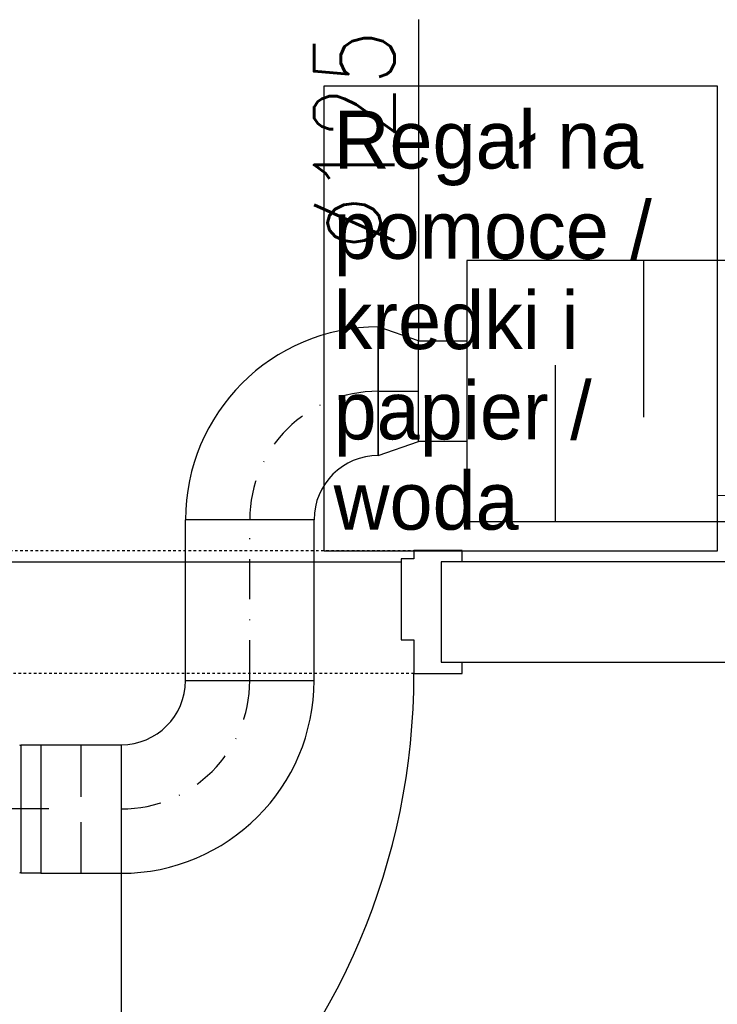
# Model space of a CAD drawing. Header units: centimetres. Extents: x -1062 to 5388, y 1642 to 2943.
# Tile 11 of 90: x -740 to -653, y 2291 to 2414. Entities that reach past the tile are written whole.
import ezdxf
from ezdxf.enums import TextEntityAlignment as Align

# ---------------------------------------------------------------- set-up
doc = ezdxf.new("R2010")
doc.units = ezdxf.units.CM
for name, pattern in [('DASHDOT', [1, 0.5, -0.25, 0, -0.25]), ('HIDDEN', [9.525, 6.35, -3.175]), ('XREF$0$Kreska', [0.635, 0.3175, -0.3175])]:
    doc.linetypes.add(name, pattern=pattern)
for name, color, linetype, lineweight in [('M-AXS', 2, 'DASHDOT', 30), ('M-EQPM', 220, 'Continuous', 25), ('M-TEXT-n', 5, 'Continuous', 9)]:
    doc.layers.add(name, color=color, linetype=linetype, lineweight=lineweight)
doc.layers.add('M-DUCT-RETN', color=230, linetype='Continuous', true_color=0xff007f)
for name, color, linetype in [('M-LDR', 5, 'Continuous'), ('M-XREF', 252, 'Continuous'), ('XREF$0$_Przerywana', 8, 'XREF$0$Kreska'), ('XREF$0$Drzwi', 8, 'Continuous'), ('XREF$0$Drzwi-2', 8, 'Continuous'), ('XREF$0$Notatki tekstowe', 8, 'Continuous'), ('XREF$0$Notatki tekstowe-1', 8, 'Continuous'), ('XREF$0$Stropy', 8, 'Continuous'), ('XREF$0$Ściany-2', 8, 'Continuous')]:
    doc.layers.add(name, color=color, linetype=linetype)
doc.styles.add('RomanS', font='romans.shx')
doc.styles.add('XREF$0$Arial', font='txt', dxfattribs={"height": 7.2})

# ---------------------------------------------------------------- blocks, each defined once
blk = doc.blocks.new('XREF')
at = {"layer": 'XREF$0$_Przerywana'}
for p, q in [((-775.92, 2347.48), (-690.72, 2347.48)), ((-690.72, 2332.18), (-775.92, 2332.18))]:
    blk.add_line(p, q, dxfattribs=at)
at = {"layer": 'XREF$0$Drzwi'}
blk.add_arc((-775.92, 2332.18), 85.2, 270, 0, dxfattribs=at)
at = {"layer": 'XREF$0$Drzwi-2'}
for p, q in [((-684.72, 2347.48), (-690.72, 2347.48)), ((-690.72, 2347.48), (-690.72, 2346.48)), ((-684.72, 2346.08), (-684.72, 2347.48)), ((-690.72, 2346.48), (-692.32, 2346.48)), ((-692.32, 2346.48), (-692.32, 2336.38)), ((-692.32, 2336.38), (-690.72, 2336.38)), ((-690.72, 2336.38), (-690.72, 2332.18)), ((-684.72, 2332.18), (-684.72, 2333.58)), ((-690.72, 2332.18), (-684.72, 2332.18))]:
    blk.add_line(p, q, dxfattribs=at)
at = {"layer": 'XREF$0$Notatki tekstowe'}
blk.add_line((-554.92, 2355.08), (-652.98, 2354.31), dxfattribs=at)
at = {"layer": 'XREF$0$Notatki tekstowe', "flags": 128}
blk.add_lwpolyline([(-701.91, 2405.36), (-652.98, 2405.36), (-652.98, 2347.4), (-701.91, 2347.4)], close=True, dxfattribs=at)
at = {"layer": 'XREF$0$Stropy'}
blk.add_line((-774.32, 2346.08), (-692.32, 2346.08), dxfattribs=at)
at = {"layer": 'XREF$0$Ściany-2'}
for p, q in [((-243.72, 2346.08), (-687.32, 2346.08)), ((-687.32, 2346.08), (-687.32, 2333.58)), ((-687.32, 2333.58), (-243.72, 2333.58))]:
    blk.add_line(p, q, dxfattribs=at)
at = {"layer": 'XREF$0$Notatki tekstowe-1', "insert": (-700.71, 2402.25), "char_height": 7.2, "width": 46.56, "attachment_point": 1, "line_spacing_factor": 0.936439, "style": 'XREF$0$Arial'}
blk.add_mtext('\\pxt7.05556,14.11111,21.16667,28.22222,35.27778,42.33333,49.38889,56.44444,63.5,70.55556,77.61111,84.66667,91.72222,98.77778,105.83333,112.88889,119.94444,127,134.05556,141.11111,148.16667,155.22222,162.27778,169.33333,176.38889,183.44444,190.5,197.55556,204.61111,211.66667,218.72222,225.77778;{Regał na pomoce / kredki i papier / woda}', dxfattribs=at)
blk = doc.blocks.new('3')
for p, q in [((59.53, 94.54), (59.53, 32.95)), ((43.63, 92.54), (43.63, 87.54)), ((43.63, 92.54), (75.43, 92.54)), ((75.43, 87.54), (75.43, 92.54)), ((43.63, 87.54), (75.43, 87.54))]:
    blk.add_line(p, q)
for centre, start, end in [((43.03, 87.54), 332.3596, 0), ((76.03, 87.54), 180, 207.6404)]:
    blk.add_arc(centre, 0.6, start, end)

msp = doc.modelspace()

# ---------------------------------------------------------------- linework, layer by layer
at = {"layer": 'M-AXS', "ltscale": 10}
for p, q in [((-695.15, 2367.33), (-690.15, 2367.33)), ((-711.15, 2331.32), (-711.15, 2351.33))]:
    msp.add_line(p, q, dxfattribs=at)
for centre, start, end in [((-695.15, 2351.33), 90, 180), ((-727.15, 2331.32), 270, 0)]:
    msp.add_arc(centre, 16, start, end, dxfattribs=at)
at = {"layer": 'M-DUCT-RETN'}
for p, q in [((-596.15, 2383.58), (-684.15, 2383.58)), ((-684.15, 2383.58), (-684.15, 2351.08)), ((-662.15, 2383.58), (-662.15, 2364.08)), ((-695.15, 2359.33), (-695.15, 2375.33)), ((-673.15, 2370.58), (-673.15, 2351.08)), ((-719.15, 2331.32), (-719.15, 2351.33)), ((-703.15, 2351.33), (-719.15, 2351.33)), ((-703.15, 2331.32), (-703.15, 2351.33)), ((-596.15, 2351.08), (-684.15, 2351.08)), ((-719.15, 2331.32), (-703.15, 2331.32)), ((-737.15, 2323.32), (-727.15, 2323.32)), ((-727.15, 2323.32), (-727.15, 2307.32)), ((-737.15, 2307.32), (-727.15, 2307.32))]:
    msp.add_line(p, q, dxfattribs=at)
at = {"layer": 'M-DUCT-RETN', "color": 3, "linetype": 'HIDDEN'}
msp.add_line((-732.15, 2307.32), (-732.15, 2323.32), dxfattribs=at)
at = {"layer": 'M-DUCT-RETN'}
for points in [[(-695.15, 2359.33), (-690.15, 2361.08), (-690.15, 2373.58), (-695.15, 2375.33)], [(-684.15, 2373.58), (-684.15, 2361.08), (-690.15, 2361.08), (-690.15, 2373.58)]]:
    msp.add_lwpolyline(points, close=True, dxfattribs=at)
for centre, radius, start, end in [((-695.15, 2351.33), 24, 90, 180), ((-695.15, 2351.33), 8, 90, 180), ((-727.15, 2331.32), 24, 270, 0), ((-727.15, 2331.32), 8, 270, 0)]:
    msp.add_arc(centre, radius, start, end, dxfattribs=at)
at = {"layer": 'M-LDR'}
for p, q in [((-690.15, 2413.58), (-690.15, 2373.58)), ((-727.15, 2307.32), (-727.15, 2237.32))]:
    msp.add_line(p, q, dxfattribs=at)

# ---------------------------------------------------------------- block references
at = {"layer": 'M-EQPM', "xscale": 0.4999999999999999, "yscale": 0.4999999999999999, "zscale": 0.5, "rotation": 270}
msp.add_blockref('3', (-783.42, 2345.09), dxfattribs=at)
at = {"layer": 'M-XREF'}
msp.add_blockref('XREF', (0, 0), dxfattribs=at)

# ---------------------------------------------------------------- texts
at = {"layer": 'M-TEXT-n', "style": 'RomanS', "width": 0.8}
msp.add_text('%%C125', height=10, rotation=90, dxfattribs=at).set_placement((-693.15, 2398.58), align=Align.CENTER)

doc.saveas('drawing.dxf')
